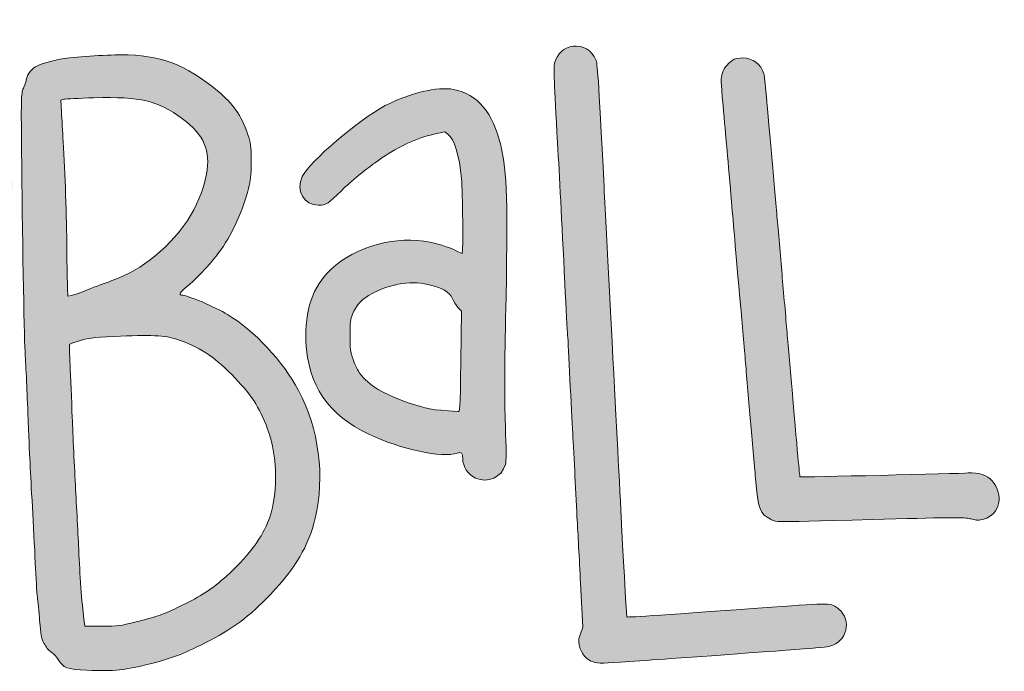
# Model space of a CAD drawing. Header units: inches. Extents: x 27 to 839, y 140 to 724.
# Tile 4 of 4: x 424 to 839, y 449 to 724. Entities that reach past the tile are written whole.
import ezdxf

# ---------------------------------------------------------------- set-up
doc = ezdxf.new("R2010")
doc.units = ezdxf.units.IN
doc.header["$MEASUREMENT"] = 0
doc.layers.add('Layer 1', color=7, linetype='Continuous')

msp = doc.modelspace()

# ---------------------------------------------------------------- hatches: boundary and pattern name
at = {"layer": 'Layer 1', "true_color": 0xffffff}
h = msp.add_hatch(color=7, dxfattribs=at)
h.dxf.hatch_style = 2
edge = h.paths.add_edge_path()
edge.add_spline(control_points=[(452.66, 449.57), (444.26, 449.91), (442.75, 450.48), (440.63, 454.03), (439.98, 455.12), (438.65, 456.54), (437.66, 457.19), (436.53, 457.95), (435.4, 459.34), (434.56, 461.01), (433.42, 463.3), (433.19, 464.5), (432.77, 470.47), (432.5, 474.24), (432.08, 478.7), (431.83, 480.39), (431.59, 482.08), (431.17, 488.58), (430.91, 494.83), (430.65, 501.07), (430.12, 511.61), (429.73, 518.25), (428.76, 534.83), (428.62, 537.71), (427.8, 558.24), (427.41, 568.13), (426.88, 579.74), (426.62, 584.03), (426.19, 591.32), (425.42, 635.14), (425.14, 668.57), (424.94, 692.39), (424.96, 692.81), (426.11, 695.33), (426.67, 696.56), (427.12, 697.89), (427.12, 698.31), (427.12, 699.99), (429.07, 702.81), (431.02, 703.94), (432.85, 705.01), (438.03, 706.54), (442.26, 707.26), (446.23, 707.94), (461.02, 708.95), (467.03, 708.96), (483.53, 708.97), (494.38, 704.92), (507.77, 693.75), (514.43, 688.19), (517.73, 683.47), (520.44, 675.62), (521.85, 671.54), (521.92, 671.01), (521.91, 664.01), (521.91, 657.95), (521.72, 655.97), (520.85, 652.65), (518.37, 643.25), (514.39, 634.39), (509.28, 626.93), (506.13, 622.33), (498.76, 614.34), (494.58, 611.01), (491.96, 608.92), (491.24, 607.69), (492.63, 607.69), (494.85, 607.69), (506.85, 602.61), (512.02, 599.48), (523.22, 592.7), (535.39, 579.67), (541.93, 567.47), (550.47, 551.52), (553.13, 531.02), (548.91, 513.6), (546.06, 501.81), (540.66, 492.6), (530.18, 481.61), (521.07, 472.07), (513.82, 466.68), (502.47, 461.02), (492.77, 456.19), (488.66, 454.61), (480.1, 452.44), (468.29, 449.45), (464.72, 449.08), (452.66, 449.57)], knot_values=[0, 0, 0, 0, 1, 1, 1, 2, 2, 2, 3, 3, 3, 4, 4, 4, 5, 5, 5, 6, 6, 6, 7, 7, 7, 8, 8, 8, 9, 9, 9, 10, 10, 10, 11, 11, 11, 12, 12, 12, 13, 13, 13, 14, 14, 14, 15, 15, 15, 16, 16, 16, 17, 17, 17, 18, 18, 18, 19, 19, 19, 20, 20, 20, 21, 21, 21, 22, 22, 22, 23, 23, 23, 24, 24, 24, 25, 25, 25, 26, 26, 26, 27, 27, 27, 28, 28, 28, 29, 29, 29, 29], degree=3, periodic=1)
edge = h.paths.add_edge_path()
edge.add_spline(control_points=[(473.5, 469.94), (483.21, 472.41), (484.41, 472.84), (492.27, 476.61), (500.76, 480.7), (505.57, 483.84), (511.55, 489.23), (519.98, 496.82), (525.86, 504.43), (528.86, 511.6), (533.31, 522.23), (533.32, 539.25), (528.88, 551.22), (525.45, 560.46), (521.65, 566.21), (513.73, 574.14), (505.71, 582.15), (500.2, 585.72), (490.74, 589.01), (485.88, 590.69), (479.16, 591), (464.15, 590.22), (454.83, 589.74), (452.86, 589.5), (449.59, 588.44), (447.51, 587.77), (445.66, 587.09), (445.48, 586.93), (445.3, 586.77), (445.35, 582.8), (445.58, 578.12), (445.81, 573.43), (446.23, 563.53), (446.52, 556.11), (446.8, 548.69), (447.44, 535.06), (447.94, 525.82), (448.44, 516.58), (449.07, 504.15), (449.34, 498.19), (449.78, 488.42), (450.78, 475.4), (451.5, 470.1), (451.5, 470.1), (451.78, 468.09), (451.78, 468.09), (451.78, 468.09), (458.98, 468.09), (458.98, 468.09), (465.81, 468.09), (466.58, 468.19), (473.5, 469.94)], knot_values=[0, 0, 0, 0, 1, 1, 1, 2, 2, 2, 3, 3, 3, 4, 4, 4, 5, 5, 5, 6, 6, 6, 7, 7, 7, 8, 8, 8, 9, 9, 9, 10, 10, 10, 11, 11, 11, 12, 12, 12, 13, 13, 13, 14, 14, 14, 15, 15, 15, 16, 16, 16, 17, 17, 17, 17], degree=3, periodic=1)
edge = h.paths.add_edge_path()
edge.add_spline(control_points=[(452.22, 609.6), (454.71, 610.61), (459.11, 612.28), (462.01, 613.31), (468.82, 615.74), (473.64, 618.28), (478.91, 622.22), (491.99, 631.98), (500.46, 644.76), (503.07, 658.67), (504.95, 668.67), (502.15, 675.12), (492.96, 681.92), (482.34, 689.77), (475.68, 691.35), (455.62, 690.82), (449.44, 690.66), (443.77, 690.39), (443.02, 690.21), (443.02, 690.21), (441.65, 689.9), (441.65, 689.9), (441.65, 689.9), (441.95, 684.88), (441.95, 684.88), (442.11, 682.12), (442.45, 676.45), (442.71, 672.29), (443.51, 659.22), (444.14, 640.6), (444.24, 627.1), (444.29, 619.94), (444.42, 612.52), (444.52, 610.62), (444.52, 610.62), (444.7, 607.16), (444.7, 607.16), (444.7, 607.16), (446.2, 607.47), (446.2, 607.47), (447.02, 607.63), (449.73, 608.6), (452.22, 609.6)], knot_values=[0, 0, 0, 0, 1, 1, 1, 2, 2, 2, 3, 3, 3, 4, 4, 4, 5, 5, 5, 6, 6, 6, 7, 7, 7, 8, 8, 8, 9, 9, 9, 10, 10, 10, 11, 11, 11, 12, 12, 12, 13, 13, 13, 14, 14, 14, 14], degree=3, periodic=1)
edge = h.paths.add_edge_path()
edge.add_spline(control_points=[(46.67, 452.69), (44.5, 453.46), (42.4, 455.37), (41.62, 457.26), (41.3, 458.01), (40.9, 458.62), (40.72, 458.62), (39.88, 458.62), (36.24, 462.29), (35.63, 463.75), (34.87, 465.56), (32.91, 485.22), (32.43, 495.77), (32.15, 502.04), (31.74, 510.18), (30.06, 542.86), (29.67, 550.54), (29.13, 563), (28.86, 570.54), (28.59, 578.09), (28.16, 587.57), (27.89, 591.6), (27.63, 595.64), (27.23, 620.55), (27, 646.97), (26.65, 688.73), (26.68, 695.25), (27.29, 696.9), (27.67, 697.94), (28.28, 699.85), (28.65, 701.16), (30.26, 706.94), (35.64, 709.04), (52.81, 710.6), (73.24, 712.45), (85.38, 710.99), (95.8, 705.42), (100.76, 702.77), (107.75, 697.69), (111.86, 693.75), (120.04, 685.93), (123.47, 677.77), (123.47, 666.15), (123.47, 657.68), (121.24, 649.09), (116.53, 639.4), (111.96, 629.99), (106.24, 622.57), (97.57, 614.77), (95.17, 612.61), (93.3, 610.74), (93.43, 610.61), (93.55, 610.49), (96, 609.59), (98.87, 608.62), (101.74, 607.65), (104.35, 606.65), (104.67, 606.4), (104.99, 606.15), (106.13, 605.61), (107.2, 605.19), (112.67, 603.07), (119.79, 598), (126.9, 591.18), (140.26, 578.35), (148.06, 564.33), (151.22, 547.47), (152.38, 541.24), (152.38, 525.88), (151.21, 519.67), (148.5, 505.25), (142.24, 494.42), (129.31, 481.75), (120.83, 473.45), (117.08, 470.58), (108.43, 465.76), (96.97, 459.37), (88.19, 456.16), (73.33, 452.91), (68.16, 451.79), (49.64, 451.63), (46.67, 452.69)], knot_values=[0, 0, 0, 0, 1, 1, 1, 2, 2, 2, 3, 3, 3, 4, 4, 4, 5, 5, 5, 6, 6, 6, 7, 7, 7, 8, 8, 8, 9, 9, 9, 10, 10, 10, 11, 11, 11, 12, 12, 12, 13, 13, 13, 14, 14, 14, 15, 15, 15, 16, 16, 16, 17, 17, 17, 18, 18, 18, 19, 19, 19, 20, 20, 20, 21, 21, 21, 22, 22, 22, 23, 23, 23, 24, 24, 24, 25, 25, 25, 26, 26, 26, 27, 27, 27, 27], degree=3, periodic=1)
edge = h.paths.add_edge_path()
edge.add_spline(control_points=[(73.98, 472.11), (84.86, 474.87), (85.58, 475.13), (94.38, 479.45), (104.85, 484.59), (109.12, 487.65), (117.1, 495.73), (128.24, 506.99), (132.38, 515.1), (133.46, 527.76), (135.19, 548.1), (128.1, 565.45), (112.28, 579.54), (106.65, 584.55), (103.6, 586.55), (97.27, 589.38), (90.47, 592.42), (87.45, 593), (78.6, 593.01), (65.43, 593.03), (55.66, 592.24), (50.98, 590.78), (50.98, 590.78), (46.84, 589.48), (46.84, 589.48), (46.84, 589.48), (46.84, 587.34), (46.84, 587.34), (46.84, 582.2), (49.47, 523.31), (49.9, 518.72), (50.04, 517.29), (50.48, 508.9), (50.87, 500.08), (51.27, 491.26), (51.68, 483.91), (51.78, 483.74), (51.89, 483.58), (52.21, 480.79), (52.51, 477.54), (52.8, 474.29), (53.13, 471.37), (53.24, 471.05), (53.38, 470.61), (55.26, 470.46), (60.46, 470.46), (66.93, 470.46), (68, 470.59), (73.98, 472.11)], knot_values=[0, 0, 0, 0, 1, 1, 1, 2, 2, 2, 3, 3, 3, 4, 4, 4, 5, 5, 5, 6, 6, 6, 7, 7, 7, 8, 8, 8, 9, 9, 9, 10, 10, 10, 11, 11, 11, 12, 12, 12, 13, 13, 13, 14, 14, 14, 15, 15, 15, 16, 16, 16, 16], degree=3, periodic=1)
edge = h.paths.add_edge_path()
edge.add_spline(control_points=[(50.86, 610.8), (53.9, 612.13), (56.28, 613.05), (61.98, 615.12), (73.38, 619.25), (80.15, 623.49), (88.27, 631.58), (95.88, 639.15), (100.27, 646.28), (103.42, 656.2), (104.59, 659.9), (104.77, 661.21), (104.78, 666.14), (104.78, 671.29), (104.67, 672.06), (103.54, 674.48), (102.85, 675.94), (101.48, 678.03), (100.5, 679.11), (97.71, 682.2), (90.3, 687.54), (85.99, 689.55), (79.4, 692.64), (76.04, 693.11), (60.79, 693.11), (53.51, 693.11), (46.51, 692.93), (45.24, 692.72), (45.24, 692.72), (42.93, 692.32), (42.93, 692.32), (42.93, 692.32), (43.23, 688.7), (43.23, 688.7), (44.59, 672.24), (45.26, 655.76), (45.69, 628.75), (45.85, 618.86), (46.05, 610.51), (46.15, 610.19), (46.36, 609.52), (48.6, 609.81), (50.86, 610.8)], knot_values=[0, 0, 0, 0, 1, 1, 1, 2, 2, 2, 3, 3, 3, 4, 4, 4, 5, 5, 5, 6, 6, 6, 7, 7, 7, 8, 8, 8, 9, 9, 9, 10, 10, 10, 11, 11, 11, 12, 12, 12, 13, 13, 13, 14, 14, 14, 14], degree=3, periodic=1)
edge = h.paths.add_edge_path()
edge.add_spline(control_points=[(666.08, 453.01), (663.54, 453.74), (660.96, 456.71), (660.3, 459.65), (659.8, 461.88), (659.85, 462.49), (660.7, 464.91), (660.7, 464.91), (661.67, 467.65), (661.67, 467.65), (661.67, 467.65), (660.75, 486.21), (660.75, 486.21), (660.25, 496.41), (659.63, 508.28), (659.37, 512.57), (659.11, 516.87), (658.68, 525.28), (658.41, 531.27), (658.15, 537.25), (657.72, 545.45), (657.47, 549.49), (657.21, 553.52), (656.69, 563.74), (656.29, 572.2), (655.9, 580.66), (655.47, 588.96), (655.33, 590.66), (655.19, 592.35), (654.66, 602.14), (654.15, 612.43), (652.77, 640.46), (651.88, 657.63), (651.09, 671.82), (649.68, 697), (649.42, 703.99), (649.84, 705.44), (651.04, 709.62), (653.67, 712.03), (657.6, 712.57), (661.7, 713.13), (665.51, 710.87), (667.17, 706.89), (667.96, 705.01), (668.14, 702.16), (670.69, 653.12), (671.22, 642.84), (672.18, 624.32), (672.83, 611.95), (675.27, 565.13), (676.4, 543.32), (677.57, 520.62), (679.48, 483.77), (680.14, 472.22), (680.36, 472), (680.6, 471.76), (697.96, 472.93), (741.42, 476.13), (766.22, 477.95), (766.48, 477.95), (769.61, 475.31), (775.26, 470.56), (773.07, 461.46), (765.83, 459.61), (764.03, 459.15), (750.71, 458.12), (700.98, 454.6), (695.39, 454.2), (686.56, 453.56), (681.35, 453.18), (670.69, 452.39), (668.31, 452.36), (666.08, 453.01)], knot_values=[0, 0, 0, 0, 1, 1, 1, 2, 2, 2, 3, 3, 3, 4, 4, 4, 5, 5, 5, 6, 6, 6, 7, 7, 7, 8, 8, 8, 9, 9, 9, 10, 10, 10, 11, 11, 11, 12, 12, 12, 13, 13, 13, 14, 14, 14, 15, 15, 15, 16, 16, 16, 17, 17, 17, 18, 18, 18, 19, 19, 19, 20, 20, 20, 21, 21, 21, 22, 22, 22, 23, 23, 23, 24, 24, 24, 24], degree=3, periodic=1)
edge = h.paths.add_edge_path()
edge.add_spline(control_points=[(243.37, 465.57), (230.59, 466.62), (220.53, 469.96), (211.4, 476.16), (207.72, 478.66), (203.98, 482.39), (203.14, 484.39), (201.47, 488.41), (202.87, 493.44), (206.33, 495.84), (207.97, 496.97), (208.75, 497.19), (211.16, 497.17), (214.52, 497.15), (215.76, 496.57), (219.72, 493.17), (226.72, 487.16), (235.57, 484.39), (249.52, 483.87), (258.56, 483.53), (262.19, 484.02), (269.85, 486.63), (275.22, 488.46), (286.15, 493.89), (291.23, 497.25), (301.86, 504.29), (307.93, 516.51), (307.93, 530.87), (307.93, 538.26), (305.59, 550.2), (302.56, 558.24), (295.92, 575.87), (292.07, 582.34), (272.94, 607.93), (259.96, 625.3), (255.65, 631.61), (250.83, 640.35), (244.47, 651.86), (242.8, 663.8), (245.87, 675.84), (248.31, 685.38), (252.19, 692.64), (259.57, 701.41), (267.91, 711.33), (280.28, 719.94), (289.96, 722.56), (294.38, 723.76), (304.06, 723.64), (308.88, 722.32), (317.03, 720.1), (322.79, 716.91), (327.58, 711.96), (336.23, 703.02), (335.44, 690.43), (326.18, 689.66), (323.99, 689.48), (323.24, 689.65), (321.48, 690.68), (319.31, 691.95), (317.39, 694.94), (317.39, 697.03), (317.39, 698.62), (314.75, 701.24), (311.56, 702.81), (305, 706.03), (297.56, 706.38), (291.91, 703.74), (282.04, 699.13), (270.74, 688.03), (266.39, 678.68), (264.26, 674.08), (263.53, 671.32), (263.17, 666.35), (262.34, 655.2), (266.14, 647.89), (287.58, 619.29), (293.44, 611.48), (300.57, 601.58), (303.44, 597.28), (314.57, 580.62), (322.19, 562.1), (325.26, 544.32), (326.32, 538.17), (326.42, 536.49), (326.22, 528.9), (326.05, 522.34), (325.77, 519.45), (324.99, 516.36), (322.02, 504.53), (316.94, 495.49), (308.97, 487.88), (304.33, 483.44), (299.86, 480.4), (291.75, 476.16), (280.79, 470.43), (270.76, 466.87), (262.37, 465.75), (258.99, 465.29), (247.94, 465.19), (243.37, 465.57)], knot_values=[0, 0, 0, 0, 1, 1, 1, 2, 2, 2, 3, 3, 3, 4, 4, 4, 5, 5, 5, 6, 6, 6, 7, 7, 7, 8, 8, 8, 9, 9, 9, 10, 10, 10, 11, 11, 11, 12, 12, 12, 13, 13, 13, 14, 14, 14, 15, 15, 15, 16, 16, 16, 17, 17, 17, 18, 18, 18, 19, 19, 19, 20, 20, 20, 21, 21, 21, 22, 22, 22, 23, 23, 23, 24, 24, 24, 25, 25, 25, 26, 26, 26, 27, 27, 27, 28, 28, 28, 29, 29, 29, 30, 30, 30, 31, 31, 31, 32, 32, 32, 33, 33, 33, 33], degree=3, periodic=1)
edge = h.paths.add_edge_path()
edge.add_spline(control_points=[(740.9, 513.19), (736.37, 515.38), (735.64, 517.34), (734.54, 530.31), (734.05, 536.04), (733.11, 546.91), (732.44, 554.45), (731.78, 562), (730.82, 573.08), (730.31, 579.06), (729.79, 585.05), (728.83, 596.12), (728.17, 603.67), (726.15, 626.61), (725.16, 638.05), (723.92, 652.65), (723.27, 660.33), (722.54, 668.74), (722.28, 671.34), (722.03, 673.95), (721.37, 681.23), (720.82, 687.53), (719.88, 698.24), (719.86, 699.14), (720.58, 701.29), (721.33, 703.57), (723.37, 705.96), (725.5, 707.05), (726.11, 707.37), (727.75, 707.63), (729.14, 707.65), (733.31, 707.68), (736.85, 705.01), (738.05, 700.92), (738.38, 699.77), (738.93, 694.01), (741.4, 665.66), (742.06, 658.12), (743.03, 647.04), (743.55, 641.06), (744.07, 635.07), (745.04, 624), (745.69, 616.45), (746.35, 608.9), (747.31, 597.83), (747.83, 591.84), (748.36, 585.85), (749.3, 574.99), (749.93, 567.7), (752.65, 536.3), (753.11, 531.26), (753.27, 531.09), (753.49, 530.86), (820.45, 532.37), (824.16, 532.69), (828.47, 533.05), (832.07, 531.86), (834.3, 529.33), (839.39, 523.54), (837.58, 515.23), (830.8, 513.26), (828.46, 512.58), (828.01, 512.58), (825.48, 513.29), (822.91, 514.01), (820.56, 514.01), (793.65, 513.32), (737.19, 511.85), (743.66, 511.86), (740.9, 513.19)], knot_values=[0, 0, 0, 0, 1, 1, 1, 2, 2, 2, 3, 3, 3, 4, 4, 4, 5, 5, 5, 6, 6, 6, 7, 7, 7, 8, 8, 8, 9, 9, 9, 10, 10, 10, 11, 11, 11, 12, 12, 12, 13, 13, 13, 14, 14, 14, 15, 15, 15, 16, 16, 16, 17, 17, 17, 18, 18, 18, 19, 19, 19, 20, 20, 20, 21, 21, 21, 22, 22, 22, 23, 23, 23, 23], degree=3, periodic=1)
edge = h.paths.add_edge_path()
edge.add_spline(control_points=[(616.55, 530.5), (613.32, 532), (611.12, 535.31), (611.11, 538.7), (611.1, 541.14), (610.56, 541.67), (608.73, 541.03), (602.52, 538.87), (585.03, 542.62), (571.51, 549.02), (554.46, 557.09), (545.84, 569.74), (545.03, 587.86), (544.43, 601.27), (547.85, 611.19), (555.6, 618.57), (565.6, 628.09), (583.64, 633.01), (597.28, 629.96), (602.05, 628.89), (605.83, 627.64), (608.64, 626.21), (609.72, 625.65), (610.72, 625.2), (610.86, 625.2), (611.32, 625.2), (611.12, 651.36), (610.62, 656.66), (609.67, 666.7), (607.57, 673.56), (604.84, 675.55), (604.84, 675.55), (603.54, 676.5), (603.54, 676.5), (603.54, 676.5), (598.9, 675.45), (598.9, 675.45), (591.58, 673.8), (584.15, 670.41), (577.06, 665.49), (569.74, 660.4), (564.22, 655.94), (559.94, 651.63), (554.73, 646.39), (553.4, 645.55), (550.33, 645.55), (544.14, 645.55), (540.62, 651.72), (543.47, 657.61), (546.53, 663.94), (567.15, 681.55), (578.48, 687.53), (588.51, 692.82), (600.54, 695.67), (607.24, 694.35), (617.35, 692.36), (623.94, 684.57), (627.14, 670.81), (629.9, 658.93), (630.2, 648.08), (629.17, 597.94), (628.69, 574.59), (628.67, 564.21), (629.08, 552.88), (629.46, 542.35), (629.46, 537.62), (629.1, 536.27), (627.67, 530.98), (621.59, 528.18), (616.55, 530.5)], knot_values=[0, 0, 0, 0, 1, 1, 1, 2, 2, 2, 3, 3, 3, 4, 4, 4, 5, 5, 5, 6, 6, 6, 7, 7, 7, 8, 8, 8, 9, 9, 9, 10, 10, 10, 11, 11, 11, 12, 12, 12, 13, 13, 13, 14, 14, 14, 15, 15, 15, 16, 16, 16, 17, 17, 17, 18, 18, 18, 19, 19, 19, 20, 20, 20, 21, 21, 21, 22, 22, 22, 23, 23, 23, 23], degree=3, periodic=1)
edge = h.paths.add_edge_path()
edge.add_spline(control_points=[(610.28, 579.65), (610.28, 579.65), (610.53, 600.83), (610.53, 600.83), (610.53, 600.83), (609.1, 602.46), (609.1, 602.46), (608.31, 603.36), (607.27, 605), (606.78, 606.11), (605.48, 609.05), (602.53, 610.78), (596.45, 612.18), (588.67, 613.96), (579.15, 612.17), (571.41, 607.47), (568.13, 605.48), (566.18, 603.2), (564.69, 599.61), (563.77, 597.39), (563.62, 596.19), (563.61, 590.66), (563.59, 584.88), (563.71, 583.9), (564.9, 580.48), (565.62, 578.4), (566.94, 575.69), (567.85, 574.46), (571.31, 569.73), (577.91, 565.79), (588.17, 562.32), (596.5, 559.51), (597.19, 559.38), (609.03, 558.55), (610.03, 558.48), (610.03, 558.5), (610.28, 579.65)], knot_values=[0, 0, 0, 0, 1, 1, 1, 2, 2, 2, 3, 3, 3, 4, 4, 4, 5, 5, 5, 6, 6, 6, 7, 7, 7, 8, 8, 8, 9, 9, 9, 10, 10, 10, 11, 11, 11, 12, 12, 12, 12], degree=3, periodic=1)
edge = h.paths.add_edge_path()
edge.add_spline(control_points=[(371.67, 536.98), (358.98, 539.28), (346.7, 547.41), (339.56, 558.26), (328.2, 575.51), (322.37, 604), (325.9, 624.98), (328.47, 640.22), (334.08, 653.26), (343.45, 665.73), (351.98, 677.08), (359.56, 683.13), (369.5, 686.51), (377.38, 689.2), (387.46, 689.32), (394.49, 686.83), (406.3, 682.63), (414.89, 675.04), (418.7, 665.43), (423.78, 652.62), (421.49, 644.19), (411.46, 638.72), (404.81, 635.1), (390.53, 631.21), (375.57, 628.94), (359.58, 626.52), (356.99, 626.11), (351.31, 625.05), (347.98, 624.44), (345.04, 623.71), (344.77, 623.44), (343.23, 621.91), (343.09, 605.88), (344.54, 597.75), (348.06, 578.06), (355.02, 564.87), (364.98, 559.06), (370.59, 555.78), (373.52, 555.02), (379.59, 555.31), (385.12, 555.57), (388.38, 556.43), (397.79, 560.13), (403.46, 562.35), (406.65, 562.34), (409.5, 560.08), (411.65, 558.36), (413.41, 555.09), (413.4, 552.82), (413.38, 550.66), (412, 547.7), (410.27, 546.1), (407.38, 543.42), (393.56, 538.45), (384.85, 536.95), (379.81, 536.09), (376.56, 536.1), (371.67, 536.98)], knot_values=[0, 0, 0, 0, 1, 1, 1, 2, 2, 2, 3, 3, 3, 4, 4, 4, 5, 5, 5, 6, 6, 6, 7, 7, 7, 8, 8, 8, 9, 9, 9, 10, 10, 10, 11, 11, 11, 12, 12, 12, 13, 13, 13, 14, 14, 14, 15, 15, 15, 16, 16, 16, 17, 17, 17, 18, 18, 18, 19, 19, 19, 19], degree=3, periodic=1)
edge = h.paths.add_edge_path()
edge.add_spline(control_points=[(361.38, 644.74), (365.93, 645.67), (373.06, 647.1), (377.22, 647.92), (389.76, 650.4), (401.01, 653.52), (402.08, 654.82), (402.55, 655.37), (402.44, 656.08), (401.53, 658.39), (400.07, 662.11), (396.31, 665.68), (391.28, 668.13), (388.15, 669.65), (387.07, 669.93), (383.73, 670.08), (379.2, 670.28), (374.64, 669.13), (370.36, 666.7), (365.75, 664.08), (358.91, 656.36), (353.41, 647.57), (350.69, 643.22), (350.48, 642.5), (352.04, 642.83), (352.62, 642.96), (356.82, 643.82), (361.38, 644.74)], knot_values=[0, 0, 0, 0, 1, 1, 1, 2, 2, 2, 3, 3, 3, 4, 4, 4, 5, 5, 5, 6, 6, 6, 7, 7, 7, 8, 8, 8, 9, 9, 9, 9], degree=3, periodic=1)
edge = h.paths.add_edge_path()
edge.add_spline(control_points=[(214.52, 541.67), (214.26, 541.76), (213.44, 541.96), (212.71, 542.12), (210.72, 542.57), (207.43, 545.87), (206.24, 548.63), (205.44, 550.51), (205.14, 552.35), (204.94, 556.67), (204.94, 556.67), (204.68, 562.26), (204.68, 562.26), (204.68, 562.26), (195.94, 562.26), (195.94, 562.26), (175.71, 562.26), (160.85, 566.95), (151.71, 576.21), (148.23, 579.74), (146.13, 583.09), (143.96, 588.56), (141.01, 596), (140.29, 599.91), (140.28, 608.64), (140.28, 608.64), (140.28, 616.45), (140.28, 616.45), (140.28, 616.45), (142.01, 621.09), (142.01, 621.09), (147.81, 636.64), (159.54, 645.69), (179.16, 649.76), (187.38, 651.47), (200.86, 650.73), (208.19, 648.18), (209.33, 647.78), (210.44, 647.46), (210.65, 647.45), (210.87, 647.45), (210.96, 652.82), (210.84, 659.39), (210.6, 673.16), (209.88, 677.63), (206.96, 683.44), (202.7, 691.95), (200.11, 693.14), (191.03, 690.78), (179.81, 687.86), (168.34, 680.38), (165.03, 673.83), (162.79, 669.39), (158.63, 667.39), (154.88, 668.96), (148.09, 671.8), (147.64, 679.16), (153.76, 687.3), (162.69, 699.16), (184.04, 710.37), (197.76, 710.38), (209.62, 710.39), (218.92, 702.99), (224.86, 688.79), (230.01, 676.5), (230.79, 661.5), (228.24, 624.49), (227.17, 609.07), (226.05, 587.86), (225.87, 579.77), (225.78, 575.74), (225.5, 567.17), (225.25, 560.73), (224.82, 549.66), (224.73, 548.91), (223.62, 546.77), (222.84, 545.26), (221.76, 544.1), (220.37, 543.26), (218.43, 542.08), (215.59, 541.32), (214.52, 541.67)], knot_values=[0, 0, 0, 0, 1, 1, 1, 2, 2, 2, 3, 3, 3, 4, 4, 4, 5, 5, 5, 6, 6, 6, 7, 7, 7, 8, 8, 8, 9, 9, 9, 10, 10, 10, 11, 11, 11, 12, 12, 12, 13, 13, 13, 14, 14, 14, 15, 15, 15, 16, 16, 16, 17, 17, 17, 18, 18, 18, 19, 19, 19, 20, 20, 20, 21, 21, 21, 22, 22, 22, 23, 23, 23, 24, 24, 24, 25, 25, 25, 26, 26, 26, 27, 27, 27, 27], degree=3, periodic=1)
edge = h.paths.add_edge_path()
edge.add_spline(control_points=[(203.5, 581.12), (205.25, 581.31), (206.77, 581.57), (206.88, 581.69), (207.31, 582.12), (209.74, 626.85), (209.39, 627.77), (208.89, 629.08), (204.83, 631.28), (201.48, 632.04), (197.17, 633.02), (187.83, 633.01), (183.47, 632.02), (176.99, 630.54), (169.34, 627.33), (165.94, 624.65), (163.44, 622.67), (160.51, 618.04), (159.34, 614.19), (158.51, 611.44), (158.38, 610.18), (158.63, 606.8), (159.19, 599.05), (161.8, 592.07), (165.37, 588.78), (169.32, 585.13), (177.48, 582.11), (185.73, 581.24), (190.54, 580.73), (199.46, 580.67), (203.5, 581.12)], knot_values=[0, 0, 0, 0, 1, 1, 1, 2, 2, 2, 3, 3, 3, 4, 4, 4, 5, 5, 5, 6, 6, 6, 7, 7, 7, 8, 8, 8, 9, 9, 9, 10, 10, 10, 10], degree=3, periodic=1)

# ---------------------------------------------------------------- linework, layer by layer
at = {"layer": 'Layer 1', "color": 7, "lineweight": 5, "true_color": 0xffffff}
for points, knots in [([(666.08, 453.01), (663.54, 453.74), (660.96, 456.71), (660.3, 459.65), (659.8, 461.88), (659.85, 462.49), (660.7, 464.91), (660.7, 464.91), (661.67, 467.65), (661.67, 467.65), (661.67, 467.65), (660.75, 486.21), (660.75, 486.21), (660.25, 496.41), (659.63, 508.28), (659.37, 512.57), (659.11, 516.87), (658.68, 525.28), (658.41, 531.27), (658.15, 537.25), (657.72, 545.45), (657.47, 549.49), (657.21, 553.52), (656.69, 563.74), (656.29, 572.2), (655.9, 580.66), (655.47, 588.96), (655.33, 590.66), (655.19, 592.35), (654.66, 602.14), (654.15, 612.43), (652.77, 640.46), (651.88, 657.63), (651.09, 671.82), (649.68, 697), (649.42, 703.99), (649.84, 705.44), (651.04, 709.62), (653.67, 712.03), (657.6, 712.57), (661.7, 713.13), (665.51, 710.87), (667.17, 706.89), (667.96, 705.01), (668.14, 702.16), (670.69, 653.12), (671.22, 642.84), (672.18, 624.32), (672.83, 611.95), (675.27, 565.13), (676.4, 543.32), (677.57, 520.62), (679.48, 483.77), (680.14, 472.22), (680.36, 472), (680.6, 471.76), (697.96, 472.93), (741.42, 476.13), (766.22, 477.95), (766.48, 477.95), (769.61, 475.31), (775.26, 470.56), (773.07, 461.46), (765.83, 459.61), (764.03, 459.15), (750.71, 458.12), (700.98, 454.6), (695.39, 454.2), (686.56, 453.56), (681.35, 453.18), (670.69, 452.39), (668.31, 452.36), (666.08, 453.01)], [0, 0, 0, 0, 1, 1, 1, 2, 2, 2, 3, 3, 3, 4, 4, 4, 5, 5, 5, 6, 6, 6, 7, 7, 7, 8, 8, 8, 9, 9, 9, 10, 10, 10, 11, 11, 11, 12, 12, 12, 13, 13, 13, 14, 14, 14, 15, 15, 15, 16, 16, 16, 17, 17, 17, 18, 18, 18, 19, 19, 19, 20, 20, 20, 21, 21, 21, 22, 22, 22, 23, 23, 23, 24, 24, 24, 24]), ([(452.66, 449.57), (444.26, 449.91), (442.75, 450.48), (440.63, 454.03), (439.98, 455.12), (438.65, 456.54), (437.66, 457.19), (436.53, 457.95), (435.4, 459.34), (434.56, 461.01), (433.42, 463.3), (433.19, 464.5), (432.77, 470.47), (432.5, 474.24), (432.08, 478.7), (431.83, 480.39), (431.59, 482.08), (431.17, 488.58), (430.91, 494.83), (430.65, 501.07), (430.12, 511.61), (429.73, 518.25), (428.76, 534.83), (428.62, 537.71), (427.8, 558.24), (427.41, 568.13), (426.88, 579.74), (426.62, 584.03), (426.19, 591.32), (425.42, 635.14), (425.14, 668.57), (424.94, 692.39), (424.96, 692.81), (426.11, 695.33), (426.67, 696.56), (427.12, 697.89), (427.12, 698.31), (427.12, 699.99), (429.07, 702.81), (431.02, 703.94), (432.85, 705.01), (438.03, 706.54), (442.26, 707.26), (446.23, 707.94), (461.02, 708.95), (467.03, 708.96), (483.53, 708.97), (494.38, 704.92), (507.77, 693.75), (514.43, 688.19), (517.73, 683.47), (520.44, 675.62), (521.85, 671.54), (521.92, 671.01), (521.91, 664.01), (521.91, 657.95), (521.72, 655.97), (520.85, 652.65), (518.37, 643.25), (514.39, 634.39), (509.28, 626.93), (506.13, 622.33), (498.76, 614.34), (494.58, 611.01), (491.96, 608.92), (491.24, 607.69), (492.63, 607.69), (494.85, 607.69), (506.85, 602.61), (512.02, 599.48), (523.22, 592.7), (535.39, 579.67), (541.93, 567.47), (550.47, 551.52), (553.13, 531.02), (548.91, 513.6), (546.06, 501.81), (540.66, 492.6), (530.18, 481.61), (521.07, 472.07), (513.82, 466.68), (502.47, 461.02), (492.77, 456.19), (488.66, 454.61), (480.1, 452.44), (468.29, 449.45), (464.72, 449.08), (452.66, 449.57)], [0, 0, 0, 0, 1, 1, 1, 2, 2, 2, 3, 3, 3, 4, 4, 4, 5, 5, 5, 6, 6, 6, 7, 7, 7, 8, 8, 8, 9, 9, 9, 10, 10, 10, 11, 11, 11, 12, 12, 12, 13, 13, 13, 14, 14, 14, 15, 15, 15, 16, 16, 16, 17, 17, 17, 18, 18, 18, 19, 19, 19, 20, 20, 20, 21, 21, 21, 22, 22, 22, 23, 23, 23, 24, 24, 24, 25, 25, 25, 26, 26, 26, 27, 27, 27, 28, 28, 28, 29, 29, 29, 29]), ([(740.9, 513.19), (736.37, 515.38), (735.64, 517.34), (734.54, 530.31), (734.05, 536.04), (733.11, 546.91), (732.44, 554.45), (731.78, 562), (730.82, 573.08), (730.31, 579.06), (729.79, 585.05), (728.83, 596.12), (728.17, 603.67), (726.15, 626.61), (725.16, 638.05), (723.92, 652.65), (723.27, 660.33), (722.54, 668.74), (722.28, 671.34), (722.03, 673.95), (721.37, 681.23), (720.82, 687.53), (719.88, 698.24), (719.86, 699.14), (720.58, 701.29), (721.33, 703.57), (723.37, 705.96), (725.5, 707.05), (726.11, 707.37), (727.75, 707.63), (729.14, 707.65), (733.31, 707.68), (736.85, 705.01), (738.05, 700.92), (738.38, 699.77), (738.93, 694.01), (741.4, 665.66), (742.06, 658.12), (743.03, 647.04), (743.55, 641.06), (744.07, 635.07), (745.04, 624), (745.69, 616.45), (746.35, 608.9), (747.31, 597.83), (747.83, 591.84), (748.36, 585.85), (749.3, 574.99), (749.93, 567.7), (752.65, 536.3), (753.11, 531.26), (753.27, 531.09), (753.49, 530.86), (820.45, 532.37), (824.16, 532.69), (828.47, 533.05), (832.07, 531.86), (834.3, 529.33), (839.39, 523.54), (837.58, 515.23), (830.8, 513.26), (828.46, 512.58), (828.01, 512.58), (825.48, 513.29), (822.91, 514.01), (820.56, 514.01), (793.65, 513.32), (737.19, 511.85), (743.66, 511.86), (740.9, 513.19)], [0, 0, 0, 0, 1, 1, 1, 2, 2, 2, 3, 3, 3, 4, 4, 4, 5, 5, 5, 6, 6, 6, 7, 7, 7, 8, 8, 8, 9, 9, 9, 10, 10, 10, 11, 11, 11, 12, 12, 12, 13, 13, 13, 14, 14, 14, 15, 15, 15, 16, 16, 16, 17, 17, 17, 18, 18, 18, 19, 19, 19, 20, 20, 20, 21, 21, 21, 22, 22, 22, 23, 23, 23, 23]), ([(616.55, 530.5), (613.32, 532), (611.12, 535.31), (611.11, 538.7), (611.1, 541.14), (610.56, 541.67), (608.73, 541.03), (602.52, 538.87), (585.03, 542.62), (571.51, 549.02), (554.46, 557.09), (545.84, 569.74), (545.03, 587.86), (544.43, 601.27), (547.85, 611.19), (555.6, 618.57), (565.6, 628.09), (583.64, 633.01), (597.28, 629.96), (602.05, 628.89), (605.83, 627.64), (608.64, 626.21), (609.72, 625.65), (610.72, 625.2), (610.86, 625.2), (611.32, 625.2), (611.12, 651.36), (610.62, 656.66), (609.67, 666.7), (607.57, 673.56), (604.84, 675.55), (604.84, 675.55), (603.54, 676.5), (603.54, 676.5), (603.54, 676.5), (598.9, 675.45), (598.9, 675.45), (591.58, 673.8), (584.15, 670.41), (577.06, 665.49), (569.74, 660.4), (564.22, 655.94), (559.94, 651.63), (554.73, 646.39), (553.4, 645.55), (550.33, 645.55), (544.14, 645.55), (540.62, 651.72), (543.47, 657.61), (546.53, 663.94), (567.15, 681.55), (578.48, 687.53), (588.51, 692.82), (600.54, 695.67), (607.24, 694.35), (617.35, 692.36), (623.94, 684.57), (627.14, 670.81), (629.9, 658.93), (630.2, 648.08), (629.17, 597.94), (628.69, 574.59), (628.67, 564.21), (629.08, 552.88), (629.46, 542.35), (629.46, 537.62), (629.1, 536.27), (627.67, 530.98), (621.59, 528.18), (616.55, 530.5)], [0, 0, 0, 0, 1, 1, 1, 2, 2, 2, 3, 3, 3, 4, 4, 4, 5, 5, 5, 6, 6, 6, 7, 7, 7, 8, 8, 8, 9, 9, 9, 10, 10, 10, 11, 11, 11, 12, 12, 12, 13, 13, 13, 14, 14, 14, 15, 15, 15, 16, 16, 16, 17, 17, 17, 18, 18, 18, 19, 19, 19, 20, 20, 20, 21, 21, 21, 22, 22, 22, 23, 23, 23, 23]), ([(452.22, 609.6), (454.71, 610.61), (459.11, 612.28), (462.01, 613.31), (468.82, 615.74), (473.64, 618.28), (478.91, 622.22), (491.99, 631.98), (500.46, 644.76), (503.07, 658.67), (504.95, 668.67), (502.15, 675.12), (492.96, 681.92), (482.34, 689.77), (475.68, 691.35), (455.62, 690.82), (449.44, 690.66), (443.77, 690.39), (443.02, 690.21), (443.02, 690.21), (441.65, 689.9), (441.65, 689.9), (441.65, 689.9), (441.95, 684.88), (441.95, 684.88), (442.11, 682.12), (442.45, 676.45), (442.71, 672.29), (443.51, 659.22), (444.14, 640.6), (444.24, 627.1), (444.29, 619.94), (444.42, 612.52), (444.52, 610.62), (444.52, 610.62), (444.7, 607.16), (444.7, 607.16), (444.7, 607.16), (446.2, 607.47), (446.2, 607.47), (447.02, 607.63), (449.73, 608.6), (452.22, 609.6)], [0, 0, 0, 0, 1, 1, 1, 2, 2, 2, 3, 3, 3, 4, 4, 4, 5, 5, 5, 6, 6, 6, 7, 7, 7, 8, 8, 8, 9, 9, 9, 10, 10, 10, 11, 11, 11, 12, 12, 12, 13, 13, 13, 14, 14, 14, 14]), ([(610.28, 579.65), (610.28, 579.65), (610.53, 600.83), (610.53, 600.83), (610.53, 600.83), (609.1, 602.46), (609.1, 602.46), (608.31, 603.36), (607.27, 605), (606.78, 606.11), (605.48, 609.05), (602.53, 610.78), (596.45, 612.18), (588.67, 613.96), (579.15, 612.17), (571.41, 607.47), (568.13, 605.48), (566.18, 603.2), (564.69, 599.61), (563.77, 597.39), (563.62, 596.19), (563.61, 590.66), (563.59, 584.88), (563.71, 583.9), (564.9, 580.48), (565.62, 578.4), (566.94, 575.69), (567.85, 574.46), (571.31, 569.73), (577.91, 565.79), (588.17, 562.32), (596.5, 559.51), (597.19, 559.38), (609.03, 558.55), (610.03, 558.48), (610.03, 558.5), (610.28, 579.65)], [0, 0, 0, 0, 1, 1, 1, 2, 2, 2, 3, 3, 3, 4, 4, 4, 5, 5, 5, 6, 6, 6, 7, 7, 7, 8, 8, 8, 9, 9, 9, 10, 10, 10, 11, 11, 11, 12, 12, 12, 12]), ([(473.5, 469.94), (483.21, 472.41), (484.41, 472.84), (492.27, 476.61), (500.76, 480.7), (505.57, 483.84), (511.55, 489.23), (519.98, 496.82), (525.86, 504.43), (528.86, 511.6), (533.31, 522.23), (533.32, 539.25), (528.88, 551.22), (525.45, 560.46), (521.65, 566.21), (513.73, 574.14), (505.71, 582.15), (500.2, 585.72), (490.74, 589.01), (485.88, 590.69), (479.16, 591), (464.15, 590.22), (454.83, 589.74), (452.86, 589.5), (449.59, 588.44), (447.51, 587.77), (445.66, 587.09), (445.48, 586.93), (445.3, 586.77), (445.35, 582.8), (445.58, 578.12), (445.81, 573.43), (446.23, 563.53), (446.52, 556.11), (446.8, 548.69), (447.44, 535.06), (447.94, 525.82), (448.44, 516.58), (449.07, 504.15), (449.34, 498.19), (449.78, 488.42), (450.78, 475.4), (451.5, 470.1), (451.5, 470.1), (451.78, 468.09), (451.78, 468.09), (451.78, 468.09), (458.98, 468.09), (458.98, 468.09), (465.81, 468.09), (466.58, 468.19), (473.5, 469.94)], [0, 0, 0, 0, 1, 1, 1, 2, 2, 2, 3, 3, 3, 4, 4, 4, 5, 5, 5, 6, 6, 6, 7, 7, 7, 8, 8, 8, 9, 9, 9, 10, 10, 10, 11, 11, 11, 12, 12, 12, 13, 13, 13, 14, 14, 14, 15, 15, 15, 16, 16, 16, 17, 17, 17, 17])]:
    msp.add_open_spline(points, degree=3, knots=knots, dxfattribs=at)

doc.saveas('drawing.dxf')
